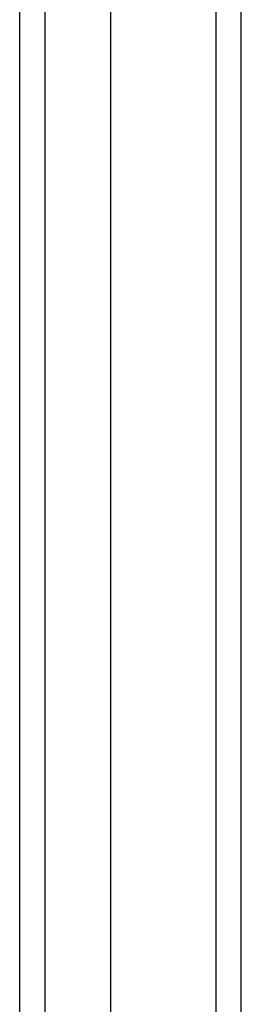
# Model space of a CAD drawing. Header units: inches. Extents: x 18 to 229, y 20 to 132.
# Tile 57 of 115: x 133.981 to 134.847, y 80.365 to 84.212. Entities that reach past the tile are written whole.
import ezdxf

# ---------------------------------------------------------------- set-up
doc = ezdxf.new("R2010")
doc.units = ezdxf.units.IN
doc.header["$MEASUREMENT"] = 0
doc.layers.add('Visible Edges(ANSI)', color=7, linetype='Continuous', lineweight=25)
doc.layers.add('Visible Tangent Edges(ANSI)', color=7, linetype='Continuous', lineweight=25)

msp = doc.modelspace()

# ---------------------------------------------------------------- linework, layer by layer
at = {"layer": 'Visible Edges(ANSI)'}
for p, q in [((134.8468, 47.3919), (134.8468, 107.1939)), ((134.335, 106.5843), (134.335, 48.0016)), ((133.9806, 48.1901), (133.9806, 106.3958))]:
    msp.add_line(p, q, dxfattribs=at)
at = {"layer": 'Visible Tangent Edges(ANSI)'}
for p, q in [((134.7478, 107.1939), (134.7478, 47.3919)), ((134.0796, 48.0601), (134.0796, 106.5258))]:
    msp.add_line(p, q, dxfattribs=at)

doc.saveas('drawing.dxf')
